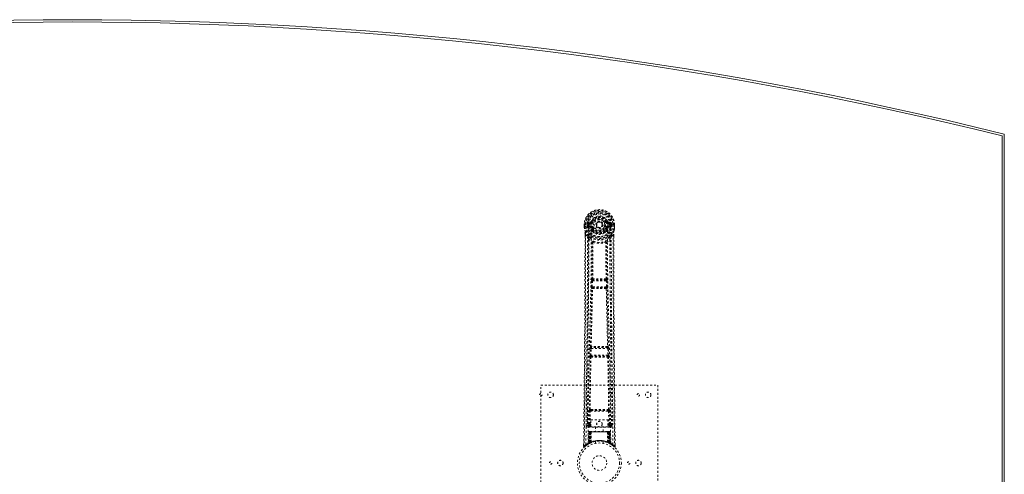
# Model space of a CAD drawing. Header units: inches. Extents: x 14.7 to 110.2, y 28.9 to 88.4.
# Tile 4 of 4: x 59.7 to 110.2, y 65 to 88.4. Entities that reach past the tile are written whole.
import ezdxf

# ---------------------------------------------------------------- set-up
doc = ezdxf.new("R2010")
doc.units = ezdxf.units.IN
doc.header["$MEASUREMENT"] = 0
doc.linetypes.add('SLD-Dashed', pattern=[0.075, 0.05, -0.025])
doc.linetypes.add('SLD-Solid', pattern=[0])

msp = doc.modelspace()

# ---------------------------------------------------------------- linework, layer by layer
at = {"color": 7, "linetype": 'SLD-Solid', "lineweight": 15}
for p, q in [((110.04, 82.41), (110.04, 34.844)), ((110.04, 34.844), (110.04, 82.41)), ((110.158, 82.502), (110.158, 34.752))]:
    msp.add_line(p, q, dxfattribs=at)
at = {"color": 7, "linetype": 'SLD-Dashed', "lineweight": 0}
for p, q in [((88.628, 77.858), (88.629, 77.741)), ((88.632, 77.858), (88.628, 77.858)), ((88.629, 77.741), (88.629, 77.737)), ((88.63, 77.859), (88.63, 77.741)), ((88.686, 77.858), (88.632, 77.858)), ((88.658, 77.857), (88.659, 77.741)), ((88.709, 77.857), (88.686, 77.858)), ((88.714, 77.857), (88.709, 77.857)), ((88.865, 77.857), (88.714, 77.857)), ((88.78, 77.784), (88.78, 77.856)), ((88.78, 77.784), (88.809, 77.786)), ((88.78, 77.784), (88.78, 77.784)), ((88.815, 77.857), (88.809, 77.857)), ((88.809, 77.857), (88.809, 77.786)), ((88.81, 77.785), (88.815, 77.766)), ((88.815, 77.779), (88.815, 77.857)), ((88.815, 77.766), (88.815, 77.779)), ((88.821, 77.742), (88.825, 77.738)), ((88.835, 77.727), (88.825, 77.737)), ((88.951, 78.002), (88.833, 77.978)), ((88.835, 77.727), (88.95, 77.706)), ((88.85, 77.79), (88.85, 77.76)), ((88.85, 77.79), (88.979, 77.79)), ((88.979, 77.735), (88.85, 77.76)), ((88.85, 77.76), (88.979, 77.76)), ((88.863, 77.942), (88.979, 77.962)), ((88.863, 77.942), (88.863, 77.912)), ((88.979, 77.942), (88.863, 77.942)), ((88.979, 77.912), (88.863, 77.912)), ((88.979, 77.962), (88.979, 77.942)), ((88.979, 77.912), (88.979, 77.942)), ((88.979, 77.79), (88.979, 77.76)), ((88.979, 77.735), (88.979, 77.76)), ((88.984, 78.029), (89.039, 78.006)), ((89.034, 77.694), (89.027, 77.705)), ((89.061, 77.705), (89.034, 77.694)), ((89.035, 77.998), (89.039, 78.006)), ((89.039, 78.006), (89.061, 77.996)), ((89.564, 77.859), (89.565, 77.851)), ((89.565, 77.851), (89.564, 77.835)), ((89.755, 77.996), (89.777, 78.006)), ((89.782, 77.694), (89.755, 77.705)), ((89.777, 78.006), (89.781, 77.997)), ((89.789, 77.706), (89.782, 77.694)), ((89.837, 77.962), (89.953, 77.942)), ((89.837, 77.962), (89.837, 77.942)), ((89.953, 77.942), (89.837, 77.942)), ((89.837, 77.912), (89.837, 77.942)), ((89.953, 77.912), (89.837, 77.912)), ((89.837, 77.79), (89.837, 77.76)), ((89.837, 77.79), (89.966, 77.79)), ((89.966, 77.76), (89.837, 77.735)), ((89.837, 77.735), (89.837, 77.76)), ((89.837, 77.76), (89.966, 77.76)), ((89.984, 77.978), (89.865, 78.002)), ((89.866, 77.706), (89.981, 77.727)), ((89.951, 77.858), (89.951, 77.857)), ((90.102, 77.857), (89.951, 77.857)), ((89.953, 77.912), (89.953, 77.942)), ((89.966, 77.76), (89.966, 77.79)), ((89.992, 77.738), (89.981, 77.727)), ((89.981, 77.727), (89.981, 77.727)), ((89.981, 77.727), (89.981, 77.727)), ((89.992, 77.738), (89.995, 77.742)), ((90.001, 77.857), (90.007, 77.857)), ((90.001, 77.779), (90.001, 77.857)), ((90.006, 77.785), (90.001, 77.766)), ((90.001, 77.766), (90.001, 77.779)), ((90.007, 77.786), (90.007, 77.857)), ((90.007, 77.786), (90.036, 77.784)), ((90.037, 77.857), (90.036, 77.784)), ((90.036, 77.784), (90.036, 77.784)), ((90.037, 77.857), (90.037, 77.857)), ((90.108, 77.857), (90.102, 77.857)), ((90.131, 77.858), (90.108, 77.857)), ((90.184, 77.858), (90.131, 77.858)), ((90.158, 77.741), (90.158, 77.857)), ((90.188, 77.858), (90.184, 77.858)), ((90.186, 77.741), (90.187, 77.859)), ((90.188, 77.858), (90.187, 77.741)), ((90.187, 77.737), (90.187, 77.741)), ((88.671, 77.359), (88.671, 77.257)), ((88.673, 77.358), (88.673, 77.256)), ((88.701, 77.357), (88.797, 77.242)), ((88.857, 77.13), (88.797, 77.242)), ((89.037, 77.545), (89.036, 77.568)), ((89.055, 77.5), (89.044, 77.518)), ((89.06, 77.573), (89.06, 77.55)), ((89.756, 77.55), (89.756, 77.573)), ((89.773, 77.518), (89.761, 77.5)), ((89.779, 77.545), (89.78, 77.568)), ((90.019, 77.242), (89.96, 77.13)), ((90.019, 77.242), (90.115, 77.357)), ((90.143, 77.269), (90.144, 77.358)), ((90.145, 77.359), (90.145, 77.27)), ((88.998, 74.677), (89.01, 74.986)), ((89.01, 74.986), (89.012, 75.02)), ((89.029, 75.076), (89.028, 75.076)), ((89.042, 74.675), (89.054, 74.984)), ((89.054, 74.984), (89.762, 74.984)), ((89.072, 75.029), (89.073, 75.029)), ((89.744, 75.029), (89.072, 75.029)), ((89.743, 75.029), (89.744, 75.029)), ((89.762, 74.984), (89.774, 74.675)), ((89.788, 75.076), (89.787, 75.076)), ((89.807, 74.986), (89.804, 75.02)), ((89.819, 74.677), (89.807, 74.986)), ((89.02, 74.583), (89.008, 74.587)), ((89.774, 74.675), (89.042, 74.675)), ((89.065, 74.626), (89.052, 74.631)), ((89.052, 74.631), (89.764, 74.631)), ((89.764, 74.631), (89.751, 74.626)), ((89.796, 74.583), (89.808, 74.587)), ((88.928, 71.155), (88.939, 71.508)), ((88.953, 71.598), (88.952, 71.598)), ((88.973, 71.154), (88.984, 71.506)), ((89.843, 71.154), (88.973, 71.154)), ((88.984, 71.506), (89.833, 71.506)), ((88.997, 71.551), (88.997, 71.551)), ((89.819, 71.551), (88.997, 71.551)), ((89.819, 71.551), (89.819, 71.551)), ((89.833, 71.506), (89.843, 71.154)), ((89.864, 71.598), (89.863, 71.598)), ((89.888, 71.155), (89.877, 71.508)), ((88.935, 71.065), (88.941, 71.062)), ((88.986, 71.106), (88.98, 71.109)), ((88.98, 71.109), (89.836, 71.109)), ((89.836, 71.109), (89.83, 71.106)), ((89.875, 71.062), (89.881, 71.065)), ((86.408, 61.627), (86.408, 69.627)), ((86.408, 69.627), (92.408, 69.627)), ((92.408, 69.627), (92.408, 61.627)), ((88.799, 68.384), (88.792, 67.57)), ((88.884, 67.624), (88.891, 68.284)), ((88.929, 67.623), (88.936, 68.283)), ((88.982, 68.374), (88.933, 68.373)), ((88.936, 68.283), (89.881, 68.283)), ((88.945, 68.327), (88.992, 68.327)), ((88.992, 68.327), (89.824, 68.327)), ((89.824, 68.327), (89.872, 68.327)), ((89.883, 68.373), (89.834, 68.374)), ((89.881, 68.283), (89.888, 67.623)), ((89.932, 67.624), (89.925, 68.284)), ((90.024, 67.57), (90.017, 68.384)), ((88.929, 67.578), (88.929, 67.623)), ((88.971, 67.623), (88.929, 67.623)), ((88.971, 67.85), (89.832, 67.85)), ((88.971, 67.484), (88.971, 67.85)), ((89.832, 67.85), (89.832, 67.484)), ((89.832, 67.623), (89.888, 67.623)), ((89.932, 67.624), (89.888, 67.623)), ((89.888, 67.578), (89.888, 67.623)), ((88.791, 67.567), (88.795, 67.549)), ((88.792, 67.57), (88.792, 67.569)), ((88.792, 67.569), (88.792, 67.559)), ((88.836, 67.521), (88.836, 67.461)), ((88.971, 67.521), (88.836, 67.521)), ((88.836, 67.461), (89.98, 67.461)), ((88.862, 67.223), (88.841, 66.617)), ((88.875, 67.223), (88.854, 66.625)), ((88.875, 67.223), (88.862, 67.223)), ((88.896, 67.227), (88.873, 66.633)), ((88.893, 67.223), (88.873, 66.636)), ((88.892, 67.252), (88.889, 67.251)), ((88.96, 67.223), (88.893, 67.223)), ((88.894, 67.252), (88.894, 67.252)), ((88.901, 67.223), (88.9, 66.666)), ((88.901, 67.252), (88.901, 67.25)), ((88.906, 67.252), (88.901, 67.252)), ((88.915, 67.252), (88.905, 67.252)), ((88.906, 67.223), (89.911, 67.223)), ((88.906, 66.668), (88.906, 67.223)), ((88.914, 66.672), (88.914, 67.223)), ((88.919, 67.252), (88.915, 67.252)), ((88.918, 67.223), (88.918, 66.674)), ((89.898, 67.223), (88.918, 67.223)), ((88.99, 67.252), (88.923, 67.252)), ((88.971, 67.578), (88.929, 67.578)), ((88.933, 67.223), (88.932, 66.681)), ((88.936, 67.223), (88.933, 67.223)), ((88.936, 67.223), (89.88, 67.223)), ((88.936, 66.683), (88.936, 67.223)), ((88.941, 66.671), (88.96, 67.223)), ((88.962, 67.223), (88.942, 66.672)), ((88.96, 67.223), (88.962, 67.223)), ((89.832, 67.484), (88.971, 67.484)), ((88.985, 66.7), (88.99, 67.224)), ((88.992, 67.223), (88.987, 66.701)), ((88.992, 67.223), (88.99, 67.224)), ((89.824, 67.252), (88.992, 67.252)), ((89.824, 67.223), (88.992, 67.223)), ((89.213, 67.484), (89.213, 67.252)), ((89.603, 67.252), (89.603, 67.484)), ((89.826, 67.224), (89.824, 67.223)), ((89.829, 66.701), (89.824, 67.223)), ((89.893, 67.252), (89.826, 67.252)), ((89.826, 67.224), (89.831, 66.7)), ((89.832, 67.578), (89.888, 67.578)), ((89.98, 67.521), (89.832, 67.521)), ((89.855, 67.223), (89.856, 67.223)), ((89.874, 66.672), (89.855, 67.223)), ((89.923, 67.223), (89.856, 67.223)), ((89.856, 67.223), (89.875, 66.671)), ((89.883, 67.223), (89.88, 67.223)), ((89.88, 67.223), (89.88, 66.683)), ((89.884, 66.681), (89.883, 67.223)), ((89.901, 67.252), (89.897, 67.252)), ((89.898, 66.674), (89.898, 67.223)), ((89.911, 67.252), (89.901, 67.252)), ((89.902, 67.223), (89.902, 66.672)), ((89.915, 67.252), (89.91, 67.252)), ((89.911, 67.223), (89.911, 66.668)), ((89.916, 66.666), (89.916, 67.223)), ((89.943, 66.633), (89.92, 67.227)), ((89.923, 67.252), (89.923, 67.252)), ((89.923, 67.223), (89.943, 66.636)), ((89.928, 67.251), (89.924, 67.252)), ((89.941, 67.223), (89.962, 66.625)), ((89.954, 67.223), (89.941, 67.223)), ((89.954, 67.223), (89.976, 66.617)), ((89.98, 67.461), (89.98, 67.521)), ((90.021, 67.549), (90.025, 67.567)), ((90.024, 67.569), (90.024, 67.57)), ((90.024, 67.559), (90.024, 67.569)), ((88.841, 66.617), (88.854, 66.625)), ((88.858, 66.611), (88.924, 66.645)), ((88.873, 66.636), (88.941, 66.671)), ((88.88, 66.642), (88.885, 66.641)), ((88.9, 66.666), (88.906, 66.668)), ((88.913, 66.64), (88.9, 66.666)), ((88.913, 66.64), (88.904, 66.635)), ((88.918, 66.642), (88.906, 66.668)), ((88.918, 66.642), (88.913, 66.64)), ((88.926, 66.646), (88.914, 66.672)), ((88.93, 66.648), (88.918, 66.674)), ((88.944, 66.655), (88.918, 66.642)), ((88.924, 66.645), (88.925, 66.646)), ((88.926, 66.646), (88.93, 66.648)), ((88.944, 66.655), (88.932, 66.681)), ((88.948, 66.656), (88.936, 66.683)), ((88.942, 66.672), (88.941, 66.671)), ((88.985, 66.7), (88.987, 66.701)), ((88.988, 66.673), (88.991, 66.674)), ((89.208, 66.734), (89.208, 66.638)), ((89.608, 66.638), (89.608, 66.734)), ((89.825, 66.674), (89.828, 66.673)), ((89.829, 66.701), (89.831, 66.7)), ((89.88, 66.683), (89.868, 66.656)), ((89.872, 66.655), (89.868, 66.656)), ((89.884, 66.681), (89.872, 66.655)), ((89.875, 66.671), (89.874, 66.672)), ((89.875, 66.671), (89.943, 66.636)), ((89.898, 66.674), (89.886, 66.648)), ((89.886, 66.648), (89.89, 66.646)), ((89.902, 66.672), (89.89, 66.646)), ((89.891, 66.646), (89.892, 66.645)), ((89.892, 66.645), (89.958, 66.611)), ((89.911, 66.668), (89.898, 66.642)), ((89.903, 66.64), (89.898, 66.642)), ((89.916, 66.666), (89.903, 66.64)), ((89.911, 66.668), (89.916, 66.666)), ((89.962, 66.625), (89.976, 66.617)), ((88.602, 66.571), (88.601, 66.486)), ((88.601, 66.485), (88.631, 66.485)), ((88.651, 66.463), (88.753, 66.544)), ((88.762, 66.551), (88.823, 66.588)), ((88.826, 66.593), (88.839, 66.6)), ((89.977, 66.6), (89.99, 66.593)), ((90.215, 66.486), (90.214, 66.57))]:
    msp.add_line(p, q, dxfattribs=at)
at = {"color": 7, "linetype": 'SLD-Dashed', "lineweight": 0, "flags": 128}
for points in [[(88.982, 77.887), (88.988, 77.965), (89.011, 78.041), (89.05, 78.111), (89.104, 78.172), (89.169, 78.221), (89.244, 78.258), (89.324, 78.28), (89.408, 78.288), (89.492, 78.28), (89.572, 78.258), (89.647, 78.221), (89.713, 78.172), (89.766, 78.111), (89.806, 78.041), (89.828, 77.965), (89.834, 77.887)], [(88.628, 77.858), (88.628, 77.858), (88.629, 77.858), (88.632, 77.858), (88.635, 77.858), (88.64, 77.857), (88.646, 77.857), (88.652, 77.857), (88.658, 77.857)], [(88.629, 77.741), (88.642, 77.646), (88.658, 77.571)], [(88.629, 77.737), (88.63, 77.737), (88.632, 77.737), (88.635, 77.738), (88.638, 77.738), (88.643, 77.739), (88.648, 77.74), (88.653, 77.74), (88.659, 77.741)], [(88.659, 77.741), (88.652, 77.741), (88.646, 77.741), (88.64, 77.741), (88.636, 77.741), (88.632, 77.741), (88.63, 77.741), (88.629, 77.741), (88.629, 77.741)], [(88.629, 77.737), (88.641, 77.649), (88.659, 77.56)], [(88.72, 66.579), (88.726, 68.17), (88.744, 69.759), (88.774, 71.345), (88.812, 72.928), (88.842, 74.168), (88.865, 75.404), (88.875, 76.634), (88.865, 77.857)], [(88.81, 77.785), (88.81, 77.786), (88.809, 77.786)], [(88.815, 77.779), (88.831, 77.787), (88.85, 77.79)], [(88.863, 77.912), (88.84, 77.916), (88.82, 77.929)], [(88.829, 66.635), (88.835, 68.221), (88.856, 69.806), (88.889, 71.388), (88.929, 72.967), (88.961, 74.204), (88.985, 75.437), (88.995, 76.666), (88.982, 77.887)], [(88.977, 77.683), (88.964, 77.7), (88.95, 77.706)], [(89.089, 77.985), (89.084, 77.987), (89.079, 77.989), (89.074, 77.991), (89.07, 77.993), (89.066, 77.994), (89.064, 77.995), (89.062, 77.996), (89.061, 77.996)], [(89.089, 77.717), (89.084, 77.715), (89.079, 77.713), (89.074, 77.711), (89.07, 77.709), (89.066, 77.707), (89.064, 77.706), (89.062, 77.706), (89.061, 77.705)], [(89.727, 77.985), (89.732, 77.987), (89.737, 77.989), (89.742, 77.991), (89.746, 77.993), (89.75, 77.994), (89.752, 77.995), (89.754, 77.996), (89.755, 77.996)], [(89.727, 77.717), (89.732, 77.715), (89.737, 77.713), (89.742, 77.711), (89.746, 77.709), (89.75, 77.707), (89.752, 77.706), (89.754, 77.706), (89.755, 77.705)], [(89.987, 66.635), (89.981, 68.221), (89.96, 69.806), (89.927, 71.388), (89.887, 72.967), (89.855, 74.204), (89.831, 75.437), (89.822, 76.666), (89.834, 77.887)], [(89.839, 77.683), (89.852, 77.7), (89.866, 77.706)], [(90.096, 66.579), (90.091, 68.17), (90.072, 69.759), (90.042, 71.345), (90.004, 72.928), (89.974, 74.168), (89.951, 75.404), (89.941, 76.634), (89.951, 77.857)], [(89.996, 77.929), (89.977, 77.916), (89.953, 77.912)], [(89.966, 77.79), (89.985, 77.787), (90.001, 77.779)], [(90.007, 77.786), (90.007, 77.786), (90.006, 77.785)], [(90.007, 77.857), (90.01, 77.857), (90.017, 77.857), (90.026, 77.857), (90.037, 77.857)], [(90.157, 77.56), (90.174, 77.638), (90.187, 77.737)], [(90.158, 77.857), (90.164, 77.857), (90.171, 77.857), (90.176, 77.857), (90.181, 77.857), (90.184, 77.858), (90.187, 77.858), (90.188, 77.858), (90.188, 77.858)], [(90.187, 77.741), (90.188, 77.741), (90.186, 77.741), (90.184, 77.741), (90.18, 77.741), (90.176, 77.741), (90.17, 77.741), (90.164, 77.741), (90.158, 77.741)], [(90.187, 77.737), (90.186, 77.737), (90.184, 77.737), (90.181, 77.738), (90.178, 77.738), (90.173, 77.739), (90.168, 77.74), (90.163, 77.74), (90.158, 77.741)], [(90.187, 77.741), (90.174, 77.646), (90.159, 77.571)], [(88.671, 77.257), (88.669, 74.64), (88.651, 71.924), (88.627, 69.203), (88.601, 66.485)], [(88.701, 77.357), (88.702, 76.543), (88.702, 75.695), (88.699, 74.811), (88.696, 74.009), (88.693, 73.491), (88.689, 72.949), (88.685, 72.383), (88.681, 71.819), (88.677, 71.331), (88.671, 70.684), (88.665, 69.996), (88.658, 69.267), (88.651, 68.59), (88.631, 66.485)], [(88.658, 77.571), (88.658, 77.565), (88.659, 77.56)], [(88.839, 77.282), (88.739, 77.405), (88.659, 77.56)], [(88.671, 77.359), (88.671, 77.358), (88.672, 77.358), (88.674, 77.358), (88.678, 77.358), (88.683, 77.357), (88.689, 77.357), (88.695, 77.357), (88.701, 77.357)], [(88.797, 77.242), (88.797, 76.502), (88.796, 75.73), (88.793, 74.927), (88.789, 74.161), (88.784, 73.385), (88.778, 72.609), (88.772, 71.853), (88.766, 71.128), (88.759, 70.452), (88.752, 69.696), (88.745, 68.986), (88.738, 68.289), (88.731, 67.567)], [(89.036, 77.568), (89.006, 77.618), (88.977, 77.683)], [(89.034, 77.694), (89.06, 77.633), (89.089, 77.586)], [(89.055, 77.5), (89.13, 77.441), (89.181, 77.414)], [(89.462, 77.704), (89.42, 77.695), (89.404, 77.694)], [(89.635, 77.414), (89.686, 77.441), (89.761, 77.5)], [(89.78, 77.568), (89.811, 77.618), (89.839, 77.683)], [(89.977, 77.282), (90.077, 77.406), (90.157, 77.56)], [(90.085, 67.567), (90.081, 67.943), (90.077, 68.372), (90.073, 68.842), (90.068, 69.266), (90.066, 69.489), (90.064, 69.712), (90.062, 69.934), (90.06, 70.187), (90.057, 70.442), (90.055, 70.689), (90.05, 71.193), (90.046, 71.66), (90.042, 72.092), (90.039, 72.515), (90.035, 73.005), (90.029, 73.846), (90.024, 74.694), (90.021, 75.571), (90.019, 76.426), (90.019, 77.242)], [(90.115, 77.357), (90.114, 76.619), (90.114, 75.839), (90.116, 75.016), (90.12, 74.15), (90.124, 73.354), (90.13, 72.524), (90.131, 72.333), (90.133, 72.141), (90.134, 71.947), (90.136, 71.814), (90.137, 71.684), (90.138, 71.548), (90.139, 71.407), (90.143, 70.954), (90.148, 70.449), (90.153, 69.894), (90.156, 69.542), (90.16, 69.17), (90.164, 68.767), (90.167, 68.392), (90.172, 67.901), (90.176, 67.465), (90.179, 67.084), (90.182, 66.757), (90.185, 66.485)], [(90.115, 77.357), (90.121, 77.357), (90.127, 77.357), (90.133, 77.357), (90.138, 77.358), (90.142, 77.358), (90.144, 77.358), (90.145, 77.358), (90.145, 77.359)], [(90.145, 77.27), (90.147, 74.641), (90.165, 71.923), (90.189, 69.204), (90.215, 66.485)], [(90.157, 77.56), (90.158, 77.565), (90.159, 77.571)], [(88.857, 77.13), (88.848, 73.943), (88.822, 70.755), (88.791, 67.567)], [(88.857, 77.13), (88.941, 77.032), (89.038, 76.945)], [(88.935, 77.194), (88.944, 77.185), (88.95, 77.179)], [(89.029, 75.076), (89.04, 76.008), (89.04, 76.937)], [(89.086, 76.954), (89.081, 76.964), (89.074, 76.97), (89.067, 76.974), (89.059, 76.974), (89.051, 76.971), (89.045, 76.965), (89.04, 76.956), (89.038, 76.945)], [(89.076, 76.944), (89.075, 76.014), (89.065, 75.081)], [(89.086, 76.954), (89.08, 76.95), (89.077, 76.947), (89.076, 76.946), (89.076, 76.944)], [(89.778, 76.945), (89.776, 76.956), (89.771, 76.965), (89.765, 76.971), (89.758, 76.974), (89.75, 76.974), (89.742, 76.97), (89.735, 76.964), (89.73, 76.954)], [(89.74, 76.944), (89.74, 76.946), (89.739, 76.947), (89.737, 76.95), (89.73, 76.954)], [(89.751, 75.081), (89.741, 76.014), (89.74, 76.944)], [(89.787, 75.076), (89.777, 76.008), (89.776, 76.937)], [(89.778, 76.945), (89.875, 77.032), (89.96, 77.13)], [(89.867, 77.179), (89.872, 77.185), (89.881, 77.194)], [(90.025, 67.567), (89.994, 70.755), (89.968, 73.943), (89.96, 77.13)], [(88.998, 74.677), (88.999, 74.677), (89.003, 74.677), (89.007, 74.677), (89.013, 74.677), (89.019, 74.676), (89.026, 74.676), (89.034, 74.676), (89.042, 74.675)], [(89.01, 74.986), (89.015, 74.986), (89.025, 74.985), (89.039, 74.985), (89.054, 74.984)], [(89.054, 74.984), (89.055, 74.993), (89.056, 75.001), (89.061, 75.016), (89.066, 75.025), (89.069, 75.028), (89.071, 75.029), (89.072, 75.029)], [(89.762, 74.984), (89.77, 74.985), (89.778, 74.985), (89.785, 74.985), (89.791, 74.985), (89.797, 74.986), (89.801, 74.986), (89.805, 74.986), (89.807, 74.986)], [(89.774, 74.675), (89.782, 74.676), (89.79, 74.676), (89.797, 74.676), (89.803, 74.677), (89.809, 74.677), (89.813, 74.677), (89.817, 74.677), (89.819, 74.677)], [(88.953, 71.598), (88.988, 73.093), (89.02, 74.583)], [(88.987, 71.6), (89.023, 73.096), (89.056, 74.588)], [(89.052, 74.631), (89.047, 74.635), (89.044, 74.644), (89.042, 74.659), (89.042, 74.667), (89.042, 74.675)], [(89.76, 74.588), (89.793, 73.096), (89.829, 71.6)], [(89.774, 74.675), (89.775, 74.667), (89.774, 74.659), (89.773, 74.644), (89.769, 74.635), (89.764, 74.631)], [(89.863, 71.598), (89.828, 73.093), (89.796, 74.583)], [(88.928, 71.155), (88.93, 71.155), (88.933, 71.155), (88.937, 71.155), (88.943, 71.154), (88.949, 71.154), (88.957, 71.154), (88.965, 71.154), (88.973, 71.154)], [(88.939, 71.508), (88.941, 71.541), (88.941, 71.543)], [(88.939, 71.508), (88.941, 71.508), (88.944, 71.507), (88.948, 71.507), (88.954, 71.507), (88.96, 71.507), (88.968, 71.507), (88.975, 71.506), (88.984, 71.506)], [(88.957, 71.578), (88.956, 71.58), (88.953, 71.598)], [(89.833, 71.506), (89.841, 71.506), (89.849, 71.507), (89.856, 71.507), (89.862, 71.507), (89.868, 71.507), (89.872, 71.507), (89.876, 71.508), (89.877, 71.508)], [(89.843, 71.154), (89.852, 71.154), (89.859, 71.154), (89.867, 71.154), (89.873, 71.154), (89.879, 71.155), (89.883, 71.155), (89.886, 71.155), (89.888, 71.155)], [(89.877, 71.508), (89.875, 71.541), (89.875, 71.543)], [(88.9, 68.372), (88.917, 69.718), (88.941, 71.062)], [(88.933, 68.373), (88.95, 69.72), (88.975, 71.065)], [(89.841, 71.065), (89.866, 69.72), (89.883, 68.373)], [(89.916, 68.372), (89.899, 69.718), (89.875, 71.062)], [(88.891, 68.284), (88.895, 68.284), (88.906, 68.284), (88.92, 68.283), (88.936, 68.283)], [(88.945, 68.327), (88.928, 68.331), (88.917, 68.339)], [(88.982, 68.374), (89.194, 68.374), (89.408, 68.374), (89.623, 68.374), (89.834, 68.374)], [(88.992, 68.327), (89.196, 68.328), (89.402, 68.328), (89.614, 68.328), (89.824, 68.327)], [(89.881, 68.283), (89.896, 68.283), (89.911, 68.284), (89.921, 68.284), (89.925, 68.284)], [(88.884, 67.624), (88.815, 67.595), (88.794, 67.569)], [(88.884, 67.624), (88.889, 67.624), (88.899, 67.624), (88.913, 67.623), (88.929, 67.623)], [(90.025, 67.567), (90.001, 67.595), (89.932, 67.624)], [(88.836, 67.521), (88.86, 67.55), (88.929, 67.578)], [(88.862, 67.223), (88.864, 67.223), (88.873, 67.223), (88.886, 67.223), (88.901, 67.223)], [(88.914, 67.223), (88.9, 67.223), (88.887, 67.223), (88.879, 67.223), (88.875, 67.223)], [(88.893, 67.223), (88.894, 67.223), (88.896, 67.223), (88.899, 67.223), (88.904, 67.223), (88.91, 67.223), (88.917, 67.223), (88.925, 67.223), (88.933, 67.223)], [(88.915, 67.25), (88.911, 67.251), (88.908, 67.251), (88.907, 67.252), (88.907, 67.252)], [(88.972, 67.242), (88.965, 67.233), (88.962, 67.223)], [(88.99, 67.224), (88.975, 67.238), (88.972, 67.242)], [(89.826, 67.224), (89.841, 67.238), (89.844, 67.242)], [(89.855, 67.223), (89.851, 67.233), (89.844, 67.242)], [(89.883, 67.223), (89.891, 67.223), (89.899, 67.223), (89.906, 67.223), (89.912, 67.223), (89.917, 67.223), (89.921, 67.223), (89.922, 67.223), (89.923, 67.223)], [(89.888, 67.578), (89.957, 67.55), (89.98, 67.521)], [(89.894, 67.252), (89.892, 67.252), (89.891, 67.252)], [(89.909, 67.252), (89.909, 67.252), (89.908, 67.251), (89.906, 67.251), (89.902, 67.25)], [(89.941, 67.223), (89.938, 67.223), (89.929, 67.223), (89.917, 67.223), (89.902, 67.223)], [(89.916, 67.223), (89.931, 67.223), (89.943, 67.223), (89.952, 67.223), (89.954, 67.223)], [(89.923, 67.223), (89.922, 67.23), (89.921, 67.232)], [(89.942, 66.62), (89.936, 66.623), (89.903, 66.64)], [(89.945, 66.628), (89.943, 66.634), (89.943, 66.636)], [(89.982, 66.6), (89.975, 66.611), (89.971, 66.625)], [(89.975, 66.611), (89.974, 66.617), (89.974, 66.618)], [(88.604, 66.486), (88.606, 66.478), (88.61, 66.47), (88.615, 66.464), (88.621, 66.459), (88.628, 66.456), (88.636, 66.455), (88.643, 66.457), (88.649, 66.461)], [(90.185, 66.485), (90.177, 66.476), (90.171, 66.469), (90.166, 66.464), (90.165, 66.463)], [(90.167, 66.465), (90.174, 66.461), (90.182, 66.459), (90.19, 66.458), (90.198, 66.46), (90.205, 66.463), (90.21, 66.469), (90.213, 66.475), (90.215, 66.483)], [(90.215, 66.485), (90.214, 66.486), (90.213, 66.485), (90.206, 66.485), (90.196, 66.485), (90.191, 66.485), (90.185, 66.485)]]:
    msp.add_lwpolyline(points, dxfattribs=at)
at = {"color": 7, "linetype": 'SLD-Dashed', "lineweight": 0}
for centre, radius in [((89.408, 77.851), 0.7), ((89.408, 77.851), 0.69), ((89.408, 77.851), 0.623), ((89.408, 77.851), 0.32), ((89.408, 77.851), 0.275), ((89.408, 77.851), 0.188), ((89.408, 77.851), 0.156), ((89.408, 77.851), 0.142), ((89.408, 77.851), 0.14), ((89.408, 77.851), 0.138), ((86.408, 69.127), 0.0625), ((86.908, 69.127), 0.141), ((91.408, 69.127), 0.0625), ((91.908, 69.127), 0.141), ((88.908, 67.627), 0.0625), ((89.408, 67.627), 0.141), ((89.408, 65.627), 1.125), ((89.408, 65.627), 1.03), ((86.908, 65.627), 0.0625), ((87.408, 65.627), 0.14), ((89.408, 65.627), 0.376), ((90.908, 65.627), 0.0625), ((91.408, 65.627), 0.141)]:
    msp.add_circle(centre, radius, dxfattribs=at)
at = {"color": 7, "linetype": 'SLD-Solid', "lineweight": 15}
for radius, start, end in [(196.985, 75.97154, 104.02846), (196.867, 75.99838, 104.00162), (196.867, 75.99838, 104.00162)]:
    msp.add_arc((62.408, -108.609), radius, start, end, dxfattribs=at)
at = {"color": 7, "linetype": 'SLD-Dashed', "lineweight": 0}
for centre, radius, start, end in [((89.408, 77.851), 0.78, 0.5288, 179.4712), ((89.408, 77.851), 0.78, 0, 179.4852), ((89.408, 77.851), 0.75, 0.4562, 179.5438), ((89.408, 77.851), 0.629, 0.5444, 179.4556), ((89.408, 77.851), 0.599, 0.5443, 179.4557), ((89.408, 77.863), 0.543, 359.3659, 180.6341), ((89.408, 77.851), 0.459, 22.774, 157.226), ((89.408, 77.851), 0.4, 22.774, 157.226), ((89.408, 77.851), 0.376, 22.774, 157.226), ((88.659, 77.741), 0.03, 180.2178, 185.2738), ((89.408, 77.851), 0.787, 188.3239, 351.6761), ((89.408, 77.851), 0.758, 188.3238, 351.6762), ((88.803, 78.751), 0.895, 268.5066, 270.4045), ((89.408, 77.851), 0.632, 186.0643, 353.9357), ((89.408, 77.851), 0.602, 186.2697, 353.7303), ((89.408, 77.851), 0.593, 172.3909, 179.4476), ((88.899, 77.774), 0.0842, 185.3889, 202.6383), ((89.024, 77.902), 0.206, 158.3427, 172.3409), ((88.849, 77.729), 0.0305, 89.0358, 156.1758), ((89.276, 77.946), 0.497, 204.815, 243.6296), ((88.862, 77.972), 0.0299, 167.8899, 271.9542), ((89.215, 77.947), 0.439, 210.0683, 246.0871), ((88.981, 77.646), 0.242, 89.7351, 118.8249), ((88.98, 77.992), 0.0301, 162.3454, 268.5786), ((88.98, 77.705), 0.0299, 91.049, 179.0013), ((88.942, 78.046), 0.0455, 281.353, 337.474), ((89.008, 77.678), 0.031, 31.5926, 170.0513), ((88.973, 78.034), 0.0715, 274.78, 329.7601), ((88.979, 78.031), 0.089, 270, 337.226), ((88.979, 78.031), 0.119, 269.9996, 337.2268), ((88.979, 77.671), 0.119, 22.7743, 90.0001), ((88.979, 77.671), 0.089, 22.774, 90), ((88.977, 77.678), 0.0567, 28.2285, 87.9799), ((89.408, 77.851), 0.376, 202.774, 337.226), ((89.408, 77.851), 0.346, 22.7741, 157.2259), ((89.408, 77.851), 0.346, 202.7737, 337.2263), ((89.408, 77.851), 0.275, 90.0001, 269.9999), ((89.408, 77.851), 0.275, 270.0001, 89.9999), ((89.837, 78.031), 0.119, 202.7732, 270.0004), ((89.837, 77.671), 0.119, 89.9999, 157.2257), ((89.837, 78.031), 0.089, 202.774, 270), ((89.837, 77.671), 0.089, 90, 157.226), ((89.544, 77.941), 0.491, 296.1267, 335.5127), ((89.264, 79.305), 1.397, 291.5567, 293.9898), ((89.601, 77.947), 0.44, 293.9343, 329.9021), ((89.843, 78.033), 0.0714, 210.3089, 265.2541), ((89.808, 77.678), 0.031, 10.1669, 148.1976), ((89.839, 77.679), 0.0565, 91.9524, 151.5709), ((89.874, 78.046), 0.0455, 202.536, 258.6411), ((89.833, 77.638), 0.249, 61.7039, 89.8627), ((89.836, 77.992), 0.0301, 271.4524, 17.6236), ((89.836, 77.705), 0.0299, 0.9957, 88.9494), ((89.954, 77.972), 0.0299, 268.0458, 12.1101), ((89.967, 77.729), 0.0305, 23.8317, 90.9609), ((89.792, 77.902), 0.206, 7.6623, 21.6592), ((89.887, 77.782), 0.115, 339.7068, 352.266), ((89.408, 77.851), 0.593, 0.5524, 7.6091), ((87.47, 77.387), 1.201, 358.6562, 8.8152), ((85.078, 76.718), 3.68, 10.0121, 13.2362), ((89.259, 76.795), 0.643, 130.7387, 135.9135), ((90.382, 78.855), 2.203, 225.5682, 228.9433), ((89.067, 77.565), 0.0305, 43.929, 174.3745), ((89.058, 77.522), 0.0505, 88.2658, 115.7609), ((89.059, 77.5), 0.0506, 88.257, 115.6758), ((89.081, 77.541), 0.0444, 175.0057, 212.6961), ((89.095, 77.495), 0.0404, 127.2209, 172.6923), ((89.088, 77.549), 0.0371, 89.2725, 139.8325), ((89.408, 77.862), 0.453, 219.7481, 320.2511), ((89.093, 77.551), 0.0326, 181.637, 227.8304), ((89.408, 77.888), 0.494, 226.9722, 313.028), ((89.408, 77.845), 0.411, 219.0115, 320.9885), ((89.408, 77.832), 0.476, 241.4719, 298.5269), ((89.343, 77.847), 0.465, 325.8372, 340.7932), ((89.749, 77.565), 0.0305, 5.6303, 136.0684), ((89.728, 77.549), 0.0371, 40.1622, 90.7331), ((89.723, 77.551), 0.0326, 312.1666, 358.3661), ((89.721, 77.495), 0.0404, 7.3165, 52.7703), ((89.758, 77.522), 0.0504, 64.22, 91.7557), ((89.758, 77.5), 0.0507, 64.3294, 91.7401), ((89.735, 77.541), 0.0444, 327.3949, 5.001), ((88.435, 78.854), 2.202, 311.0566, 314.4334), ((89.556, 76.794), 0.644, 44.0904, 49.2603), ((93.737, 76.718), 3.678, 166.7622, 169.9881), ((91.346, 77.387), 1.202, 171.188, 181.3419), ((88.917, 77.127), 0.0608, 58.0314, 177.6184), ((89.676, 77.688), 0.888, 215.0299, 230.8691), ((89.099, 76.941), 0.0608, 73.4594, 176.3307), ((89.026, 76.938), 0.0143, 356.6462, 32.4463), ((89.073, 76.864), 0.0795, 87.496, 113.9405), ((89.163, 76.936), 0.0786, 126.2635, 166.6722), ((89.408, 77.865), 0.965, 250.5263, 289.4748), ((89.408, 77.792), 0.844, 249.7732, 290.227), ((89.14, 77.688), 0.888, 309.1315, 324.97), ((89.717, 76.941), 0.0608, 3.6699, 106.5417), ((89.653, 76.936), 0.0786, 13.3264, 53.7379), ((89.743, 76.864), 0.0795, 66.0539, 92.5073), ((89.79, 76.938), 0.0143, 147.5542, 183.3571), ((89.899, 77.127), 0.0608, 2.3799, 121.9726), ((89.16, 74.65), 0.165, 170.5912, 202.3691), ((89.105, 75.024), 0.0933, 145.876, 182.4576), ((89.073, 75.074), 0.0451, 177.8529, 268.9612), ((89.059, 74.992), 0.089, 86.1836, 109.6146), ((89.074, 75.075), 0.0451, 177.8505, 268.955), ((89.151, 75.069), 0.0873, 171.8103, 206.8115), ((89.408, 42.347), 32.736, 89.3991, 90.6007), ((89.408, 41.661), 33.37, 89.4251, 90.5749), ((89.665, 75.069), 0.0872, 333.1884, 8.1949), ((89.742, 75.075), 0.0451, 271.047, 2.1506), ((89.743, 75.074), 0.0451, 271.0432, 2.1427), ((89.704, 74.986), 0.0588, 357.8327, 46.6341), ((89.757, 74.993), 0.088, 70.2499, 93.952), ((89.711, 75.024), 0.0933, 357.5335, 34.1341), ((89.656, 74.65), 0.165, 337.6312, 9.4054), ((89.053, 74.585), 0.0451, 90.8621, 177.5114), ((89.066, 74.581), 0.0451, 90.8959, 177.3983), ((89.05, 74.496), 0.0919, 86.0221, 108.5458), ((89.116, 74.595), 0.0607, 148.3033, 186.2268), ((89.408, 111.614), 37.028, 269.4553, 270.5445), ((89.408, 107.518), 32.893, 269.4021, 270.5979), ((89.751, 74.581), 0.0451, 2.6019, 89.1039), ((89.699, 74.594), 0.0612, 353.9377, 31.5389), ((89.766, 74.496), 0.092, 71.4673, 93.9885), ((89.763, 74.585), 0.0451, 2.4839, 89.1397), ((89.148, 71.127), 0.222, 172.8819, 196.3598), ((89.059, 71.547), 0.118, 154.6466, 182.0163), ((88.997, 71.596), 0.0451, 178.3765, 269.366), ((88.979, 71.476), 0.125, 86.4433, 102.2399), ((88.997, 71.595), 0.0433, 202.7805, 270.2169), ((89.031, 71.14), 0.0601, 166.892, 211.4111), ((89.046, 71.512), 0.0626, 141.5425, 185.5207), ((89.056, 71.589), 0.0697, 170.9133, 213.0676), ((89.408, 38.027), 33.576, 89.2814, 90.7186), ((89.408, 38.203), 33.351, 89.2944, 90.7056), ((89.76, 71.589), 0.0697, 326.9388, 9.0803), ((89.818, 71.596), 0.0451, 270.6367, 1.6266), ((89.819, 71.596), 0.0451, 270.6353, 1.6251), ((89.77, 71.512), 0.0626, 354.4839, 38.4529), ((89.837, 71.477), 0.123, 77.6603, 93.6565), ((89.785, 71.14), 0.0601, 328.605, 13.0919), ((89.757, 71.547), 0.118, 357.9901, 25.3629), ((89.668, 71.127), 0.222, 343.6404, 7.1209), ((88.98, 71.063), 0.0451, 90.5553, 178.0602), ((88.986, 71.061), 0.0451, 90.5803, 178.027), ((88.967, 70.929), 0.136, 86.7424, 101.1118), ((89.031, 71.072), 0.0567, 143.3854, 187.5167), ((89.408, 107.198), 36.136, 269.3136, 270.6865), ((89.408, 104.129), 33.026, 269.2675, 270.7325), ((89.83, 71.061), 0.0451, 1.9676, 89.4236), ((89.784, 71.072), 0.057, 352.6084, 36.4895), ((89.836, 71.063), 0.0451, 1.9441, 89.4404), ((89.849, 70.93), 0.136, 78.8585, 93.2839), ((89.18, 68.297), 0.289, 164.9821, 182.646), ((88.926, 68.115), 0.258, 88.4479, 95.7727), ((88.939, 68.37), 0.0384, 177.0828, 235.357), ((89.009, 68.367), 0.0757, 175.3527, 211.8341), ((89.013, 68.291), 0.0773, 151.622, 185.4603), ((89.046, 68.364), 0.0652, 170.5416, 213.5497), ((89.77, 68.364), 0.0652, 326.4379, 9.4347), ((89.808, 68.367), 0.075, 328.0043, 4.8076), ((89.87, 68.373), 0.0456, 271.9231, 359.0007), ((89.804, 68.291), 0.0773, 354.535, 28.3818), ((89.89, 68.116), 0.258, 84.2216, 91.5578), ((89.636, 68.297), 0.289, 357.3486, 15.0234), ((88.929, 67.623), 0.0451, 179.6152, 269.5773), ((89.887, 67.623), 0.0451, 270.426, 0.3571), ((88.773, 70.43), 2.863, 269.1588, 270.3594), ((88.836, 67.566), 0.105, 179.3661, 270.0808), ((88.836, 67.566), 0.045, 202.0072, 269.9803), ((88.892, 67.222), 0.03, 90.0032, 178.0075), ((88.893, 67.221), 0.0305, 110.7122, 177.6427), ((88.905, 67.222), 0.03, 113.5029, 178.0119), ((88.906, 67.22), 0.0315, 89.3134, 122.3659), ((88.923, 67.222), 0.03, 90.0629, 178.0689), ((88.928, 67.217), 0.0353, 81.8087, 170.6812), ((88.923, 67.368), 0.12, 255.9161, 259.5548), ((89.312, 67.23), 0.407, 176.9211, 180.9986), ((89.763, 67.226), 0.849, 178.4133, 180.2205), ((89.341, 67.23), 0.422, 177.0373, 180.966), ((89.375, 67.23), 0.442, 177.1657, 180.9212), ((89.382, 67.23), 0.446, 177.1812, 180.9058), ((88.99, 67.222), 0.0299, 90.1876, 178.2054), ((88.993, 67.225), 0.0266, 90.8027, 141.446), ((89.824, 67.225), 0.0265, 38.3693, 89.3845), ((89.826, 67.222), 0.0299, 1.7991, 89.8124), ((89.438, 67.23), 0.442, 359.0787, 2.8344), ((89.442, 67.23), 0.442, 359.0834, 2.839), ((89.893, 67.222), 0.03, 1.9285, 89.9397), ((89.476, 67.23), 0.422, 359.0399, 2.9753), ((89.48, 67.23), 0.422, 359.0352, 2.9707), ((89.504, 67.23), 0.407, 358.9909, 3.0707), ((89.911, 67.22), 0.0315, 57.9465, 90.685), ((89.895, 67.362), 0.114, 280.0893, 283.9911), ((89.097, 67.226), 0.818, 359.7658, 1.6405), ((89.911, 67.222), 0.03, 1.976, 66.5664), ((89.924, 67.222), 0.03, 1.9997, 89.9942), ((89.923, 67.221), 0.0305, 2.3612, 69.3724), ((89.98, 67.566), 0.105, 269.9129, 0.6402), ((89.98, 67.566), 0.045, 270.0189, 337.9907), ((90.043, 70.443), 2.877, 269.6434, 270.8384), ((89.408, 65.626), 1.158, 47.8713, 132.137), ((89.393, 65.393), 1.364, 114.449, 119.5855), ((89.408, 65.627), 1.128, 119.5264, 124.6566), ((88.811, 66.618), 0.03, 301.0854, 358.011), ((89.408, 65.595), 1.19, 60.8801, 119.1199), ((88.87, 66.647), 0.0429, 197.0133, 245.8232), ((88.824, 66.626), 0.0299, 300.3047, 358.0928), ((89.265, 65.874), 0.842, 118.7989, 120.3452), ((89.398, 65.992), 0.838, 126.475, 131.7406), ((89.408, 65.627), 1.127, 60.4732, 119.5268), ((89.381, 66.018), 0.804, 125.5232, 130.9303), ((88.857, 66.768), 0.137, 269.408, 293.514), ((88.843, 66.637), 0.0299, 299.2502, 358.1942), ((89.389, 66.013), 0.809, 124.3711, 129.6461), ((88.889, 66.748), 0.109, 271.2461, 300.4828), ((89.408, 65.628), 1.155, 64.2142, 115.7858), ((89.408, 65.628), 1.155, 64.9104, 115.0896), ((88.911, 66.672), 0.0297, 295.5233, 358.5246), ((88.913, 66.673), 0.0297, 295.4507, 358.5236), ((89.298, 65.865), 0.865, 113.5546, 115.4887), ((89.408, 65.628), 1.155, 65.8865, 114.1135), ((89.364, 66.075), 0.731, 121.2333, 125.2493), ((88.959, 66.684), 0.031, 340.2249, 31.6852), ((89.408, 65.664), 1.12, 67.9255, 112.0745), ((88.958, 66.683), 0.0345, 344.832, 31.0445), ((89.858, 66.683), 0.0345, 148.961, 195.1624), ((89.857, 66.684), 0.0311, 148.3237, 199.6376), ((89.45, 66.073), 0.734, 54.7592, 58.7639), ((89.415, 65.64), 1.113, 60.7493, 65.7404), ((89.903, 66.673), 0.0297, 181.4764, 244.5493), ((89.905, 66.672), 0.0297, 181.4735, 244.4787), ((89.42, 66.004), 0.821, 50.3925, 55.5903), ((89.434, 66.016), 0.806, 49.0773, 54.467), ((89.397, 65.605), 1.154, 59.9242, 63.9562), ((89.416, 65.989), 0.841, 48.2721, 53.5144), ((89.487, 65.764), 0.969, 59.6361, 62.5091), ((89.973, 66.637), 0.0299, 181.8016, 240.7461), ((89.973, 66.637), 0.03, 196.8833, 241.2352), ((89.992, 66.626), 0.0299, 181.9113, 239.6991), ((89.946, 66.647), 0.0429, 294.1634, 342.9969), ((89.408, 65.627), 1.127, 55.3407, 60.4748), ((90.025, 66.654), 0.0707, 211.4602, 238.8912), ((90.006, 66.618), 0.03, 181.9783, 238.9253), ((89.422, 65.391), 1.366, 60.42, 65.546), ((89.406, 65.587), 1.206, 124.6784, 131.8736), ((88.631, 66.485), 0.03, 179.4686, 312.1522), ((88.688, 66.516), 0.0642, 208.6918, 235.7086), ((89.404, 65.633), 1.12, 124.6385, 132.1017), ((88.75, 66.579), 0.03, 180.2586, 304.0775), ((89.4, 65.613), 1.144, 58.932, 59.7993), ((90.066, 66.579), 0.03, 235.9285, 359.7342), ((89.412, 65.632), 1.12, 47.8969, 55.3621), ((89.414, 65.592), 1.2, 48.103, 55.3366), ((90.185, 66.485), 0.03, 227.848, 0.5292)]:
    msp.add_arc(centre, radius, start, end, dxfattribs=at)

doc.saveas('drawing.dxf')
